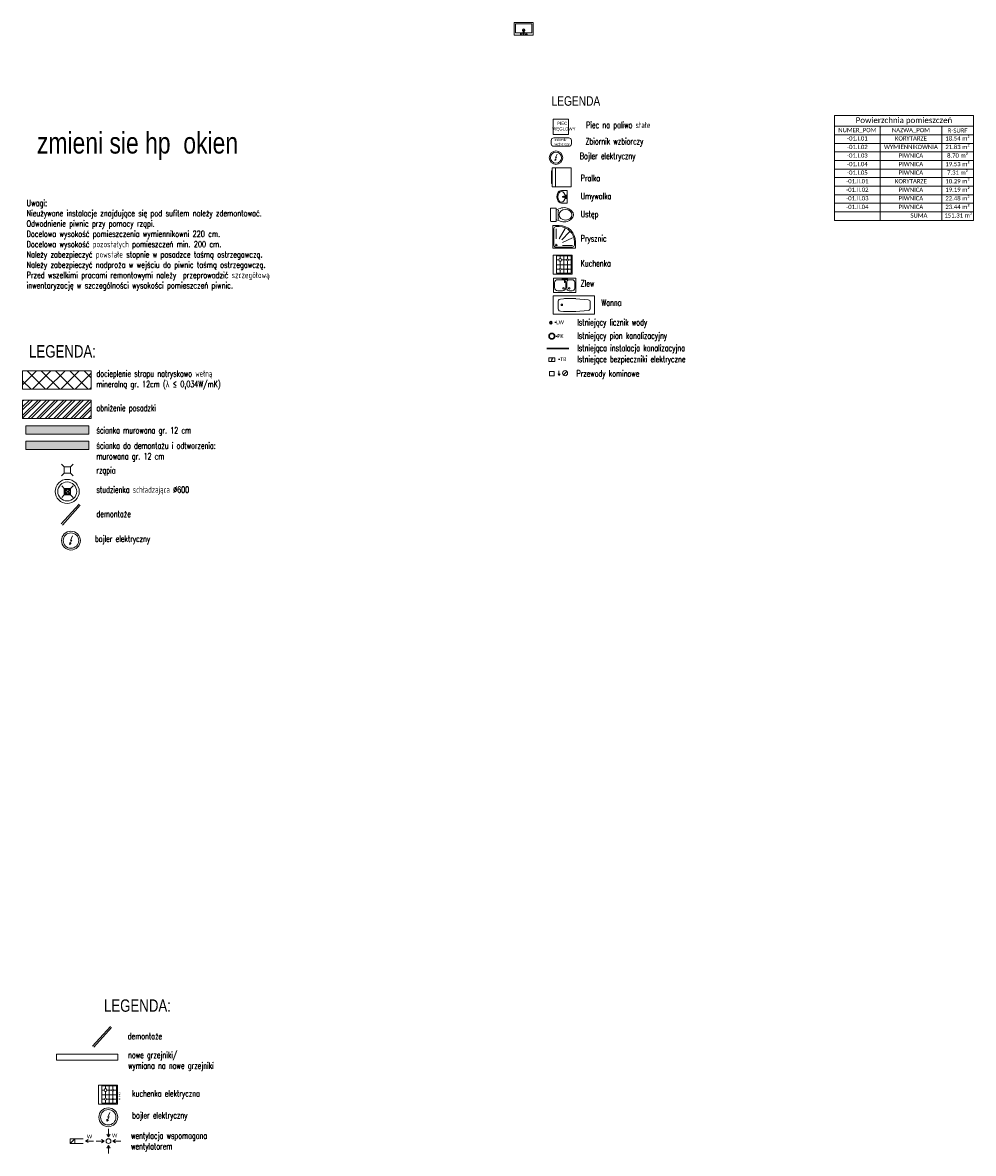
# Model space of a CAD drawing. Header units: millimetres. Extents: x 284606 to 569416, y -192995 to -95103.
# Tile 132 of 178: x 299910 to 302908, y -104305 to -100738. Entities that reach past the tile are written whole.
import ezdxf
from ezdxf import colors
from ezdxf.entities.mleader import LeaderData, LeaderLine
from ezdxf.lldxf.tags import DXFTag
from ezdxf.math import Vec2, Vec3

# ---------------------------------------------------------------- set-up
doc = ezdxf.new("R2010")
doc.units = ezdxf.units.MM
doc.linetypes.add('HIDDEN', pattern=[9.525, 6.35, -3.175])
doc.layers.get('0').update_dxf_attribs({"lineweight": 0})
for name, color, linetype, lineweight in [('!STR_Elewacje 0.05', 8, 'Continuous', 5), ('!STR_Konstrukcja 0.30', 64, 'Continuous', 30), ('!STR_Ocieplenie 0.05', 1, 'Continuous', 5), ('!STR_Opisy 0.09', 8, 'Continuous', 9), ('!STR_Przerywana 0.09', 8, 'HIDDEN', 9), ('!STR_Wymiarowanie', 254, 'Continuous', 9)]:
    doc.layers.add(name, color=color, linetype=linetype, lineweight=lineweight)
doc.layers.add('!STR_Obrysy pomieszczeń', color=215, linetype='Continuous', lineweight=9, plot=False)
for name, color, linetype, lineweight, true_color in [('!STR_Ogrzewanie grzejniki', 7, 'Continuous', 15, 0xd10000), ('!STR_Wentylacja', 7, 'Continuous', 15, 0x3399ff), ('EKO Wyposażenie', 7, 'Continuous', 5, 0x919191), ('IS_Powrót', 5, 'SOLID', 30, 0x0000ff)]:
    doc.layers.add(name, color=color, linetype=linetype, lineweight=lineweight, true_color=true_color)
doc.layers.add('I__KANALIZACJA_SAN', color=7, linetype='KAN_SAN', true_color=0x753b00)
doc.styles.add('1_50', font='txt', dxfattribs={"width": 0.8})
doc.styles.add('EKO CM 1-50', font='calibri.ttf', dxfattribs={"width": 0.8, "height": 12.5})
doc.styles.add('j-romans', font='romans.shx', dxfattribs={"width": 0.7})
doc.styles.get("Standard").update_dxf_attribs({"font": 'calibri.ttf'})
doc.linetypes.add('KAN_SAN', pattern='A,20,-7,["KS",Standard,S=5,R=0,X=-5,Y=-2.5],-6', length=33)
tags = doc.linetypes.add('SOLID', pattern=[10, 10, 0]).pattern_tags.tags
tags[6:7] = [DXFTag(74, 4), DXFTag(75, 0), DXFTag(340, '0'), DXFTag(46, 0.0), DXFTag(50, 0.0), DXFTag(44, 0.0), DXFTag(45, 0.0)]
tags[4:5] = [DXFTag(74, 4), DXFTag(75, 0), DXFTag(340, '0'), DXFTag(46, 0.0), DXFTag(50, 0.0), DXFTag(44, 0.0), DXFTag(45, 0.0)]

# ---------------------------------------------------------------- blocks, each defined once
blk = doc.blocks.new('el. podgrzewacz przepływowy')
at = {"ltscale": 5}
blk.add_lwpolyline([(-17.2, -16.9), (12.8, -16.9), (12.8, -36.9), (-17.2, -36.9), (-17.2, -16.9)], dxfattribs=at)
for points in [[(0.1, -18.8), (-3.6, -27.3), (-0.7, -26.6), (-4.8, -34.7)], [(-2.2, -32.7), (-4.8, -34.7), (-4.7, -31.4)]]:
    blk.add_lwpolyline(points)
blk = doc.blocks.new('*U900')
for p, q in [((0, 60), (60, 60)), ((0, 0), (0, 60)), ((0, 50), (60, 50)), ((60, 0), (60, 60)), ((0, 0), (60, 0))]:
    blk.add_line(p, q)
blk.add_lwpolyline([(50, 60), (50, 62), (10, 62), (10, 60)])
blk = doc.blocks.new('*U260')
at = {"linetype": 'Continuous'}
for p, q in [((-31.3, 27.6), (-31.3, 0)), ((-31.3, 0), (31.3, 0)), ((-4.7, 7.9), (-6.9, 8.3)), ((-4.7, 3.8), (-6.9, 3.4)), ((-1.6, 4.2), (-4.1, 4.2)), ((-1.6, 8.5), (-4, 7.3)), ((-1.6, 4), (-1.6, 20.6)), ((1.2, 2.8), (-0.4, 2.8)), ((0.2, 22.4), (0.6, 22.4)), ((2.4, 20.6), (2.4, 4)), ((4.8, 7.3), (2.4, 8.5)), ((4.8, 4.2), (2.4, 4.2)), ((5.5, 7.9), (7.7, 8.3)), ((5.5, 3.8), (7.7, 3.4)), ((31.3, 27.6), (31.3, 0))]:
    blk.add_line(p, q, dxfattribs=at)
for centre, radius, start, end in [((0.3, 15.9), 2.89, 131.1962, 228.8038), ((0.2, 20.6), 1.8, 90, 180), ((-0.4, 4), 1.2, 180, 270), ((0.6, 20.6), 1.8, 0, 90), ((1.2, 4), 1.2, 270, 0), ((0.3, 15.9), 2.89, 318.1635, 41.8365)]:
    blk.add_arc(centre, radius, start, end, dxfattribs=at)
for centre, major_axis, ratio, start_param, end_param in [((0, 27.6), (31.3, 0), 0.713042, 0, 3.141593), ((0, 27.6), (26.6, 0), 0.662269, 4.803016, 10.93344), ((5.5, 5.8), (0, 2.05), 0.476554, 0, 3.141593), ((7.8, 5.8), (0, 2.47), 0.476554, 5.436764, 10.271199)]:
    blk.add_ellipse(centre, major_axis=major_axis, ratio=ratio, start_param=start_param, end_param=end_param, dxfattribs=at)
at = {"linetype": 'Continuous', "extrusion": (-3.22359e-14, -3.55849e-14, -1)}
blk.add_ellipse((-7.3, 5.8), major_axis=(0, 2.05), ratio=0.476554, dxfattribs=at)
for centre, major_axis, start_param, end_param in [((-7, 5.8), (0, 2.47), 5.436764, 10.271199), ((-4.7, 5.8), (0, 2.05), 0, 3.141593)]:
    blk.add_ellipse(centre, major_axis=major_axis, ratio=0.476554, start_param=start_param, end_param=end_param, dxfattribs=at)
at = {"linetype": 'Continuous'}
blk.add_ellipse((8.1, 5.8), major_axis=(0, 2.05), ratio=0.476554, dxfattribs=at)
blk = doc.blocks.new('*U901')
for p, q in [((-24.4, -13.1), (-24.4, 12.8)), ((-18, 19.3), (-18, -19.3)), ((-16, 21.3), (-2, 21.3)), ((0, -19.3), (0, 19.3)), ((-16, -21.3), (-2, -21.3))]:
    blk.add_line(p, q)
for centre, start, end in [((-26.4, 12.8), 360, 64.5293), ((-16, 19.3), 90, 180), ((-2, 19.3), 360, 90), ((-26.4, -13.1), 294.5682, 360), ((-16, -19.3), 180, 270), ((-2, -19.3), 270, 360)]:
    blk.add_arc(centre, 2, start, end)
blk.add_ellipse((-47.2, -0.1), major_axis=(-20.4, 0), ratio=0.810803)
blk.add_open_spline([(-18, -14.9), (-29.2, -20), (-49.7, -28.9), (-82.8, -0.7), (-50.2, 29.4), (-29.2, 20), (-18, 14.6)], degree=3, knots=[1.212901, 1.212901, 1.212901, 1.212901, 36.090844, 64.924591, 94.904253, 129.876154, 129.876154, 129.876154, 129.876154])
blk = doc.blocks.new('brodzik2')
for p, q in [((-11.8, 85.6), (-25.6, 85.6)), ((-4.6, 11.8), (-4.6, 78.4)), ((-85.6, 25.6), (-85.6, 11.8)), ((-78.4, 4.6), (-11.8, 4.6))]:
    blk.add_line(p, q)
for points in [[(-25.6, 90), (0, 90), (0, 0), (-90, 0), (-90, 25.6)], [(-37.7, 25.3), (-78.3, 48.7)], [(-33.8, 35.8), (-65.4, 66.3)], [(-22.4, 38.2), (-40.9, 77.4)], [(-10.9, 38.9), (-10.9, 78.4)], [(-37.7, 13.6), (-77.2, 13.6)]]:
    blk.add_lwpolyline(points)
blk.add_circle((-13, 13.9), 2.96)
for centre, radius, start, end in [((-25.5, 25.5), 64.5, 90.0764, 179.9683), ((-25.6, 25.6), 60, 90, 180), ((-11.8, 78.4), 7.2, 360, 90), ((-78.4, 11.8), 7.2, 180, 270), ((-11.8, 11.8), 7.2, 270, 0)]:
    blk.add_arc(centre, radius, start, end)
blk = doc.blocks.new('*U902')
for p, q in [((0, 60), (60, 60)), ((0, 0), (0, 60)), ((2.5, 56.5), (57.5, 56.5)), ((2.5, 10), (2.5, 56.5)), ((2.5, 45), (13.5, 45)), ((15.5, 47), (15.5, 56.5)), ((15.5, 25), (15.5, 43)), ((17.5, 45), (41.5, 45)), ((29.2, 10), (29.2, 56.5)), ((44.5, 56.5), (44.5, 48)), ((44.5, 42), (44.5, 26.5)), ((47.5, 45), (57.5, 45)), ((57.5, 56.5), (57.5, 10)), ((60, 60), (60, 5)), ((60, 0), (0, 0)), ((2.5, 33.5), (57.5, 33.5)), ((12.5, 22), (2.5, 22)), ((57.5, 10), (2.5, 10)), ((15.5, 10), (15.5, 19)), ((40, 22), (18.5, 22)), ((44.5, 17.5), (44.5, 10)), ((57.5, 22), (49, 22)), ((60, 5), (60, 5)), ((60, 5), (60, 0))]:
    blk.add_line(p, q)
for centre, radius in [((15.5, 45), 2), ((44.5, 45), 3), ((15.5, 22), 3), ((44.5, 22), 4.5)]:
    blk.add_circle(centre, radius)
blk = doc.blocks.new('*U103')
for p, q in [((-2.1, 79.9), (-181.9, 70.3)), ((-181.9, 70.3), (-177.6, -9.5)), ((-99.8, 62.8), (-153.9, 55)), ((-93, 63.6), (-84.3, 64)), ((-56.2, 65.3), (-84.3, 64)), ((-32.9, 64.4), (-46.3, 65.3)), ((-20.8, 38.9), (-21.6, 53.8)), ((2.1, 0.1), (-2.1, 79.9)), ((-177.6, -9.5), (2.1, 0.1)), ((-162.6, 44.4), (-161.9, 31.3)), ((-161.3, 18.3), (-161.9, 31.3)), ((-96.9, 6.7), (-151.5, 8.7)), ((-89.9, 6.6), (-81.3, 7.2)), ((-53.2, 8.9), (-81.3, 7.2)), ((-30.1, 12.3), (-43.4, 9.9)), ((-20.8, 38.9), (-20, 24))]:
    blk.add_line(p, q)
blk.add_circle((-37.7, 39.1), 3.43)
for centre, radius, start, end in [((-152.5, 44.9), 10.2, 98.2391, 183.0582), ((-91.3, 21.3), 42.4, 92.3418, 101.6861), ((-51.1, 13.2), 52.3, 84.7852, 95.653), ((-32, 54.1), 10.3, 33.0348, 94.5485), ((-38.8, 51.6), 17.4, 6.9775, 27.6922), ((-151.1, 18.9), 10.2, 183.0582, 267.8774), ((-92.7, 48.9), 42.4, 264.4303, 273.7747), ((-53.7, 61.2), 52.3, 270.4635, 281.3312), ((-30.4, 22.5), 10.3, 271.568, 333.0828), ((-37.4, 24.3), 17.4, 338.425, 359.139)]:
    blk.add_arc(centre, radius, start, end)
blk = doc.blocks.new('*U106')
blk.add_lwpolyline([(70, -45), (0, -45), (0, 0), (70, 0)], close=True)
for points in [[(20.6, -4.6), (11.6, -4.6, 0.414214), (3.6, -12.6), (3.6, -31.6, 0.414214), (11.6, -39.6), (20.6, -39.6, 0.414214), (28.6, -31.6), (28.6, -12.6, 0.414214)], [(42, -39.6), (57, -39.6, 0.414214), (67, -29.6), (67, -14.6, 0.414214), (57, -4.6), (42, -4.6, 0.414214), (32, -14.6), (32, -29.6, 0.414214)]]:
    blk.add_lwpolyline(points, format="xyb", close=True)
for centre in [(21.1, -32.1), (38.9, -32.1)]:
    blk.add_circle(centre, 2.54)
blk = doc.blocks.new('*U107')
for p, q in [((-11.1, 2.2), (-11.6, 1.6)), ((-11.6, 1.6), (-7.9, -0.1)), ((-7.6, 0.8), (-11.1, 2.2)), ((-4.9, 7.5), (-4.6, 1.8)), ((-2.9, 8.1), (-4.4, 8)), ((-0.4, 7.7), (-2.4, 7.6)), ((-1.5, -7.8), (-2.4, 7.6)), ((-2.4, 7.6), (-2.2, 5.1)), ((-2.2, 5.1), (-0.2, 5.2)), ((-0.7, -5.3), (-1.2, 5.2)), ((-0.2, 5.2), (-0.4, 7.7)), ((-13.4, -0.7), (-13.4, -1.2)), ((-8, -0.2), (-13.2, -0.5)), ((-13.1, -1.5), (-7.9, -1.2)), ((-4.3, -2.8), (-4, -8)), ((-3.5, -8.5), (-2, -8.4)), ((0.3, -5.2), (-1.7, -5.3)), ((-1.7, -5.3), (-1.5, -7.8)), ((-1.5, -7.8), (0.5, -7.7)), ((0.5, -7.7), (0.3, -5.2))]:
    blk.add_line(p, q)
blk.add_circle((-5.4, -0.5), 2.5)
for centre, radius, start, end in [((-4.4, 7.5), 0.5, 93.0582, 183.0582), ((-2.9, 7.6), 0.5, 3.0582, 93.0582), ((-13.2, -0.7), 0.25, 93.0582, 183.0582), ((-13.2, -1.2), 0.25, 183.0582, 273.0582), ((-3.5, -8), 0.5, 183.0582, 273.0582), ((-2, -7.9), 0.5, 273.0582, 3.0582)]:
    blk.add_arc(centre, radius, start, end)
blk = doc.blocks.new('PIEC KAFLOWY')
at = {"layer": 'EKO Wyposażenie'}
blk.add_lwpolyline([(12.5, -14.8), (73.2, -14.8), (73.2, -75.5), (12.5, -75.5)], close=True, dxfattribs=at)
at = {"layer": 'EKO Wyposażenie', "insert": (33.9, -25.4), "char_height": 19.5, "attachment_point": 1, "style": '1_50'}
blk.add_mtext_dynamic_manual_height_columns('\\pi-5.3249;{\\H0.66667x;PIEC \\P\\pi-25.002;WĘGLOWY}', width=18.247, gutter_width=12.5, heights=[0], dxfattribs=at)
blk = doc.blocks.new('kuchenka elektr')
at = {"color": 62, "true_color": 0x8cb620}
for p, q in [((30, 0), (-30, 0)), ((-30, 0), (-30, -60)), ((30, -5), (30, 0)), ((27.5, -10), (-27.5, -10)), ((-27.5, -10), (-27.5, -56.5)), ((-17.5, -22), (-27.5, -22)), ((-27.5, -33.5), (27.5, -33.5)), ((-14.5, -10), (-14.5, -19)), ((-14.5, -25), (-14.5, -43)), ((10, -22), (-11.5, -22)), ((-0.787, -10), (-0.787, -56.5)), ((14.5, -17.5), (14.5, -10)), ((14.5, -42), (14.5, -26.5)), ((27.5, -22), (19, -22)), ((27.5, -56.5), (27.5, -10)), ((30, -60), (30, -5)), ((30, -5), (30, -5)), ((-30, -60), (30, -60)), ((-27.5, -45), (-16.5, -45)), ((-27.5, -56.5), (27.5, -56.5)), ((-14.5, -47), (-14.5, -56.5)), ((-12.5, -45), (11.5, -45)), ((14.5, -56.5), (14.5, -48)), ((17.5, -45), (27.5, -45))]:
    blk.add_line(p, q, dxfattribs=at)
for centre, radius in [((-14.5, -22), 3), ((14.5, -22), 4.5), ((-14.5, -45), 2), ((14.5, -45), 3)]:
    blk.add_circle(centre, radius, dxfattribs=at)
at = {"color": 62, "true_color": 0x8cb620, "insert": (-17.476, -69.349), "char_height": 6, "width": 828.95486, "attachment_point": 7, "style": 'EKO CM 1-50'}
blk.add_mtext('{\\fArial|b0|i0|c238|p34;ELEKT.}', dxfattribs=at)
blk = doc.blocks.new('nowy bojler ele.')
at = {"color": 62, "true_color": 0x8cb620}
for p, q in [((3.2, 1.7), (-4.5, -11.9)), ((5.2, 15), (-1.9, 0.7)), ((-1.9, 0.7), (3.2, 1.7)), ((-4.5, -11.9), (-4.1, -6.2)), ((-4.5, -11.9), (0.2, -8.7))]:
    blk.add_line(p, q, dxfattribs=at)
for radius in [29.7, 24.3]:
    blk.add_circle((0, 0), radius, dxfattribs=at)
blk = doc.blocks.new('*T1001')
at = {"layer": '!STR_Opisy 0.09', "color": 0, "linetype": 'ByBlock', "lineweight": -2, "ltscale": 1.5, "transparency": 16777216}
for p, q in [((0, 0), (437.7, 0)), ((0, 0), (0, -303.5)), ((437.7, 0), (437.7, -303.5)), ((0, -33.5), (437.7, -33.5)), ((143.8, -33.5), (143.8, -303.5)), ((337.8, -33.5), (337.8, -303.5)), ((0, -60.5), (437.7, -60.5)), ((0, -87.5), (437.7, -87.5)), ((0, -114.5), (437.7, -114.5)), ((0, -141.5), (437.7, -141.5)), ((0, -168.5), (437.7, -168.5)), ((0, -195.5), (437.7, -195.5)), ((0, -222.5), (437.7, -222.5)), ((0, -249.5), (437.7, -249.5)), ((0, -276.5), (437.7, -276.5)), ((0, -303.5), (437.7, -303.5))]:
    blk.add_line(p, q, dxfattribs=at)
at = {"layer": '!STR_Opisy 0.09', "color": 0, "ltscale": 1.5, "transparency": 16777216}
for s, insert, char_height, width, attachment_point in [('Powierzchnia pomieszczeń', (218.9, -16.7), 18, 428.732, 5), ('NUMER_POM', (71.9, -47), 13.5, 134.834, 5), ('-01.I.01', (71.9, -65), 13.5, 134.834, 2), ('NAZWA_POM', (240.8, -47), 13.5, 184.971, 5), ('KORYTARZE', (240.8, -65), 13.5, 184.971, 2), ('18.54 m²', (387.8, -65), 13.5, 90.928, 2), ('R-SURF', (387.8, -47), 13.5, 90.928, 5), ('-01.I.02', (71.9, -92), 13.5, 134.834, 2), ('WYMIENNIKOWNIA', (240.8, -92), 13.5, 184.971, 2), ('21.83 m²', (387.8, -92), 13.5, 90.928, 2), ('-01.I.03', (71.9, -119), 13.5, 134.834, 2), ('PIWNICA', (240.8, -119), 13.5, 184.971, 2), ('8.70 m²', (387.8, -119), 13.5, 90.928, 2), ('-01.I.04', (71.9, -146), 13.5, 134.834, 2), ('-01.I.05', (71.9, -173), 13.5, 134.834, 2), ('PIWNICA', (240.8, -146), 13.5, 184.971, 2), ('PIWNICA', (240.8, -173), 13.5, 184.971, 2), ('19.53 m²', (387.8, -146), 13.5, 90.928, 2), ('7.31 m²', (387.8, -173), 13.5, 90.928, 2), ('-01.II.01', (71.9, -200), 13.5, 134.834, 2), ('KORYTARZE', (240.8, -200), 13.5, 184.971, 2), ('10.29 m²', (387.8, -200), 13.5, 90.928, 2), ('-01.II.02', (71.9, -227), 13.5, 134.834, 2), ('PIWNICA', (240.8, -227), 13.5, 184.971, 2), ('19.19 m²', (387.8, -227), 13.5, 90.928, 2), ('-01.II.03', (71.9, -254), 13.5, 134.834, 2), ('-01.II.04', (71.9, -281), 13.5, 134.834, 2), ('PIWNICA', (240.8, -254), 13.5, 184.971, 2), ('PIWNICA', (240.8, -281), 13.5, 184.971, 2), ('22.48 m²', (387.8, -254), 13.5, 90.928, 2), ('23.44 m²', (387.8, -281), 13.5, 90.928, 2)]:
    blk.add_mtext(s, dxfattribs=dict(at, insert=insert, char_height=char_height, width=width, attachment_point=attachment_point))
blk = doc.blocks.new('studnia w wymiennikowni')
at = {"layer": '!STR_Wymiarowanie', "ltscale": 1.5, "true_color": 0xa3d425}
h = blk.add_hatch(dxfattribs=at)
h.set_pattern_fill('ANSI37', color=62, scale=2, angle=-1e-14)
h.paths.add_polyline_path([(5.2, 27.5), (-10.8, 27.5), (-10.8, 11.5), (5.2, 11.5)])
at = {"layer": '!STR_Wymiarowanie', "color": 62, "ltscale": 1.5, "true_color": 0xa3d425}
for points in [[(-12.8, 29.5), (-21.1, 37.8)], [(7.2, 29.5), (15.5, 37.8)], [(-12.8, 9.5), (-21.1, 1.2)], [(-12.8, 29.5), (-12.8, 9.5), (7.2, 9.5), (7.2, 29.5), (-12.8, 29.5)], [(7.2, 9.5), (15.5, 1.2)]]:
    blk.add_lwpolyline(points, dxfattribs=at)
blk.add_lwpolyline([(-10.8, 27.5), (-10.8, 11.5), (5.2, 11.5), (5.2, 27.5)], close=True, dxfattribs=at)
for radius in [38, 30]:
    blk.add_circle((-3.6, 20.3), radius, dxfattribs=at)
blk = doc.blocks.new('bojler2')
for p, q in [((1.8, -28.1), (-5.1, -40.8)), ((-5.1, -40.8), (-4.8, -35.5)), ((-5.1, -40.8), (-0.8, -37.7)), ((3.5, -15.8), (-2.9, -29.1)), ((-2.9, -29.1), (1.8, -28.1))]:
    blk.add_line(p, q)
for radius in [27.5, 22.5]:
    blk.add_circle((-1.1, -29.7), radius)
blk = doc.blocks.new('zbiornik zbiorczy')
at = {"layer": 'EKO Wyposażenie'}
for p, q in [((0, -5.2), (0, 5.2)), ((8, 13.2), (56.2, 13.2)), ((64.2, 5.2), (64.2, -5.2)), ((56.2, -13.2), (8, -13.2))]:
    blk.add_line(p, q, dxfattribs=at)
for centre, start, end in [((8, 5.2), 90, 180), ((56.2, 5.2), 0, 90), ((8, -5.2), 180, 270), ((56.2, -5.2), 270, 0)]:
    blk.add_arc(centre, 8, start, end, dxfattribs=at)
at = {"layer": 'EKO Wyposażenie', "insert": (10.9, 11.1), "char_height": 8, "attachment_point": 1, "style": '1_50'}
blk.add_mtext_dynamic_manual_height_columns('\\A1;zbiornik \\Pwzbiorczy', width=2231.725, gutter_width=453.6, heights=[120.4], dxfattribs=at)
blk = doc.blocks.new('zlew')
at = {"layer": 'EKO Wyposażenie', "transparency": 33554630}
for p, q in [((-300, 0), (-300, -400)), ((300, 0), (-300, 0)), ((300, 0), (300, -400)), ((-15, -80), (-260, -80)), ((-260, -80), (-260, -360)), ((15, -35), (-15, -35)), ((-15, -35), (-15, -143)), ((15, -35), (15, -143)), ((260, -80), (15, -80)), ((260, -80), (260, -360)), ((300, -400), (-300, -400)), ((260, -360), (-260, -360))]:
    blk.add_line(p, q, dxfattribs=at)
for centre in [(-80, -40), (80, -40)]:
    blk.add_circle(centre, 25, dxfattribs=at)
for centre, radius, start, end in [((0, -166), 40, 112.005, 67.9563), ((0, -166), 30, 119.9724, 59.9724), ((0, -143), 15, 180, 0)]:
    blk.add_arc(centre, radius, start, end, dxfattribs=at)

msp = doc.modelspace()

# ---------------------------------------------------------------- hatches: boundary and pattern name
at = {"layer": '!STR_Ocieplenie 0.05', "lineweight": 5, "ltscale": 0.3, "true_color": 0xa3d425}
h = msp.add_hatch(dxfattribs=at)
h.set_pattern_fill('ANSI37', color=62, scale=10)
h.set_pattern_definition([(45, (-1078.844, 10805.68), (-22.4506403, 22.4506403), []), (135, (-1078.844, 10805.68), (-22.4506403, -22.4506403), [])])
h.paths.add_polyline_path([(300126.2, -101836.7), (299910.4, -101836.7), (299910.4, -101894.7), (300126.2, -101894.7)])
at = {"layer": '!STR_Wymiarowanie', "ltscale": 1.5, "true_color": 0x387fc2}
h = msp.add_hatch(dxfattribs=at)
h.set_pattern_fill('ANSI32', color=145, scale=2)
h.set_pattern_definition([(45, (-1078.844, 2977.052), (-13.4703842, 13.4703842), []), (45, (-1069.863, 2977.052), (-13.4703842, 13.4703842), [])])
h.paths.add_polyline_path([(300126.2, -101928.6), (299910.4, -101928.6), (299910.4, -101986.6), (300126.2, -101986.6)])
at = {"layer": '!STR_Wymiarowanie', "ltscale": 1.5, "true_color": 0xa3d425}
h = msp.add_hatch(color=62, dxfattribs=at)
h.dxf.hatch_style = 1
h.paths.add_polyline_path([(300118.6, -102009.9), (299920.4, -102009.9), (299920.4, -102036.6), (300118.6, -102036.6)])
at = {"layer": '!STR_Wymiarowanie', "ltscale": 1.5, "true_color": 0xb740bf}
h = msp.add_hatch(color=203, dxfattribs=at)
h.dxf.hatch_style = 1
h.paths.add_polyline_path([(300118.6, -102058.2), (299920.4, -102058.2), (299920.4, -102084.9), (300118.6, -102084.9)])

# ---------------------------------------------------------------- linework, layer by layer
at = {"layer": '!STR_Ocieplenie 0.05', "color": 1, "ltscale": 1.5, "true_color": 0xf00000}
for points in [[(300032.1, -102319.6), (300088.2, -102257)], [(300035.8, -102323), (300091.9, -102260.3)], [(300130.9, -103966.7), (300187, -103904.1)], [(300134.6, -103970.1), (300190.7, -103907.4)]]:
    msp.add_lwpolyline(points, dxfattribs=at)
at = {"layer": '!STR_Opisy 0.09', "ltscale": 1.5}
for p, q in [((302470, -101335.1), (302907.7, -101335.1)), ((302470, -101335.1), (302470, -101362.1)), ((302613.8, -101335.1), (302613.8, -101362.1)), ((302807.8, -101335.1), (302807.8, -101362.1)), ((302907.7, -101335.1), (302907.7, -101362.1)), ((302470, -101362.1), (302907.7, -101362.1))]:
    msp.add_line(p, q, dxfattribs=at)
at = {"layer": '!STR_Opisy 0.09', "ltscale": 0.3}
for points in [[(299910.4, -101836.7), (300126.2, -101836.7), (300126.2, -101894.7), (299910.4, -101894.7)], [(299910.4, -101836.7), (300126.2, -101836.7), (300126.2, -101894.7), (299910.4, -101894.7)], [(299910.4, -101928.6), (300126.2, -101928.6), (300126.2, -101986.6), (299910.4, -101986.6)]]:
    msp.add_lwpolyline(points, close=True, dxfattribs=at)
at = {"layer": '!STR_Wentylacja', "ltscale": 1.5}
for p, q in [((301615.7, -101848.8), (301625.6, -101838.9)), ((300060.6, -104273.1), (300074.6, -104259.1)), ((300074.6, -104259.1), (300101.3, -104259.1)), ((300074.6, -104273.1), (300101.3, -104273.1))]:
    msp.add_line(p, q, dxfattribs=at)
for points in [[(301571.7, -101838.2), (301585.7, -101838.2), (301585.7, -101852.2), (301571.7, -101852.2)], [(300060.6, -104273.1), (300074.6, -104273.1), (300074.6, -104259.1), (300060.6, -104259.1)]]:
    msp.add_lwpolyline(points, close=True, dxfattribs=at)
for points in [[(301601.3, -101836.3), (301601.3, -101851.5), (301598.5, -101846.1)], [(301601.3, -101851.5), (301604.6, -101845.8)]]:
    msp.add_lwpolyline(points, dxfattribs=at)
at = {"layer": '!STR_Wentylacja', "ltscale": 1.5, "transparency": 33554472}
for points in [[(300181.1, -104227.5), (300181.1, -104252.5), (300186, -104244.1), (300181.1, -104252.5), (300176.3, -104244.1)], [(300133.8, -104265.9), (300108.7, -104265.9), (300117.1, -104261.1), (300108.7, -104265.9), (300117.1, -104270.8)], [(300142.5, -104266.1), (300167.6, -104266.1), (300159.1, -104261.3), (300167.6, -104266.1), (300159.1, -104271)], [(300181.1, -104304.8), (300181.1, -104279.7), (300186, -104288.1), (300181.1, -104279.7), (300176.3, -104288.1)], [(300219.8, -104266.1), (300194.7, -104266.1), (300203.1, -104261.3), (300194.7, -104266.1), (300203.1, -104271)]]:
    msp.add_lwpolyline(points, dxfattribs=at)
at = {"layer": '!STR_Wentylacja', "ltscale": 1.5}
msp.add_circle((301620.6, -101843.8), 8.01, dxfattribs=at)
at = {"layer": '!STR_Wentylacja', "ltscale": 1.5, "transparency": 33554472}
msp.add_circle((300181.1, -104266.1), 7.5, dxfattribs=at)
at = {"layer": '!STR_Wymiarowanie', "color": 62, "ltscale": 1.5, "true_color": 0xa3d425}
msp.add_lwpolyline([(299920.4, -102009.9), (300118.6, -102009.9), (300118.6, -102036.6), (299920.4, -102036.6)], close=True, dxfattribs=at)
at = {"layer": '!STR_Wymiarowanie', "color": 203, "ltscale": 1.5, "true_color": 0xb740bf}
msp.add_lwpolyline([(299920.4, -102058.2), (300118.6, -102058.2), (300118.6, -102084.9), (299920.4, -102084.9)], close=True, dxfattribs=at)
at = {"layer": '!STR_Wymiarowanie', "color": 62, "ltscale": 1.5, "true_color": 0xa3d425}
for points in [[(300041.1, -102139), (300032.8, -102130.7)], [(300041.1, -102139), (300041.1, -102159.1), (300061.1, -102159.1), (300061.1, -102139), (300041.1, -102139)], [(300061.1, -102139), (300069.4, -102130.7)], [(300041.1, -102159.1), (300032.8, -102167.4)], [(300061.1, -102159.1), (300069.4, -102167.4)]]:
    msp.add_lwpolyline(points, dxfattribs=at)
at = {"color": 62, "true_color": 0xa3d425}
msp.add_lwpolyline([(300210.3, -103991.7), (300210.3, -104010.4), (300017.7, -104010.4), (300017.7, -103991.7)], close=True, dxfattribs=at)
at = {"layer": 'I__KANALIZACJA_SAN', "lineweight": 30}
msp.add_lwpolyline([(301563.3, -101766), (301632, -101766)], dxfattribs=at)
msp.add_circle((301578.8, -101727.1), 8.81, dxfattribs=at)
at = {"layer": 'IS_Powrót'}
msp.add_circle((301575.9, -101684.7), 3.3, dxfattribs=at)

# ---------------------------------------------------------------- block references
at = {"layer": '!STR_Konstrukcja 0.30', "ltscale": 1.5}
msp.add_blockref('zbiornik zbiorczy', (301576.6, -101114.9), dxfattribs=at)
at = {"layer": '!STR_Ogrzewanie grzejniki', "lineweight": 35, "ltscale": 1.5, "xscale": 0.625, "yscale": 0.625, "zscale": 0.625}
msp.add_blockref('el. podgrzewacz przepływowy', (301580.4, -101784.5), dxfattribs=at)
at = {"layer": '!STR_Opisy 0.09'}
msp.add_blockref('studnia w wymiennikowni', (300054.6, -102237.2), dxfattribs=at)
at = {"layer": '!STR_Wentylacja', "transparency": 33554472, "xscale": 0.1, "yscale": 0.1, "zscale": 0.1, "rotation": 180}
msp.add_blockref('zlew', (301490.1, -100778.2), dxfattribs=at)
at = {"layer": '!STR_Wymiarowanie'}
for p in [(300062.8, -102372), (300180.4, -104190.8)]:
    msp.add_blockref('nowy bojler ele.', p, dxfattribs=at)
msp.add_blockref('*T1001', (302470, -101031.6))
at = {"color": 62, "true_color": 0xa3d425, "rotation": 90}
msp.add_blockref('kuchenka elektr', (300149.6, -104119.4), dxfattribs=at)
at = {"layer": 'EKO Wyposażenie'}
for name, p, xscale, yscale, zscale in [('PIEC KAFLOWY', (301572.9, -101030.9), 0.7920000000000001, 0.7920000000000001, 0.7920000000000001), ('bojler2', (301592.6, -101141.3), 0.77, 0.77, 0.77)]:
    msp.add_blockref(name, p, dxfattribs=dict(at, xscale=xscale, yscale=yscale, zscale=zscale))
at = {"layer": 'EKO Wyposażenie', "rotation": 90}
msp.add_blockref('*U900', (301640.1, -101255.9), dxfattribs=at)
at = {"layer": 'EKO Wyposażenie'}
for name, p, xscale, yscale, zscale, rotation in [('*U260', (301626.9, -101287.6), -0.6398441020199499, 0.6398441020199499, 0.6398441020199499, 90), ('brodzik2', (301581.6, -101450.1), 0.8000000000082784, 0.8000000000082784, 0.8000000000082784, 269.9999999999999), ('*U103', (301584.8, -101657.9), -0.7200000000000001, 0.7200000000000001, 0.7200000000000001, 3.058229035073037)]:
    msp.add_blockref(name, p, dxfattribs=dict(at, xscale=xscale, yscale=yscale, zscale=zscale, rotation=rotation))
at = {"layer": 'EKO Wyposażenie', "xscale": -1}
msp.add_blockref('*U901', (301574.7, -101344.3), dxfattribs=at)
for name, p, rotation in [('*U902', (301583.2, -101531.4), 270), ('*U107', (301619.5, -101544.4), 273.0582290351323)]:
    msp.add_blockref(name, p, dxfattribs=dict(at, rotation=rotation))
at = {"layer": 'EKO Wyposażenie', "ltscale": 0.3, "xscale": -1}
msp.add_blockref('*U106', (301654.5, -101544.4), dxfattribs=at)

# ---------------------------------------------------------------- texts
at = {"layer": '!STR_Elewacje 0.05', "ltscale": 0.3, "char_height": 20, "attachment_point": 1, "style": 'j-romans'}
for s, insert, width in [('Piec na paliwo stałe', (301686.9, -101051.1), 524.81), ('Zbiornik wzbiorczy', (301684.8, -101102.7), 524.81), ('Bojler elektryczny', (301667, -101149), 524.81), ('Pralka', (301669.8, -101218.7), 524.81), ('Umywalka', (301669.8, -101275.4), 524.81), ('Ustęp', (301669.8, -101332.1), 524.81), ('Prysznic', (301669.8, -101408.9), 524.81), ('Kuchenka', (301669.8, -101487.5), 524.81), ('Zlew', (301669.8, -101550.9), 524.81), ('Wanna', (301735.2, -101611.4), 524.81), ('Istniejący licznik wody', (301658.9, -101673.7), 524.81), ('Istniejący pion kanalizacyjny', (301658.9, -101715.7), 524.81), ('Istniejąca instalacja kanalizacyjna', (301658.8, -101754.5), 524.81), ('Istniejące bezpieczniki elektryczne', (301658.8, -101789.5), 524.81), ('\\A1;docieplenie stropu natryskowo wełną \\Pmineralną gr. 12cm ({\\fCalibri|b0|i0|c0|p34;λ} ≤ 0,034W/mK)', (300143.2, -101835), 532.395), ('Przewody kominowe', (301656.4, -101834.9), 524.81), ('\\A1;obniżenie posadzki ', (300143.2, -101943.7), 532.395), ('\\A1;ścianka murowana gr. 12 cm', (300143.2, -102014.2), 532.395), ('\\A1;ścianka do demontażu i odtworzenia: \\Pmurowana gr. 12 cm', (300143.2, -102062.5), 532.395), ('\\A1;rząpia', (300143.2, -102140.5), 532.395), ('\\A1;studzienka schładzająca %%C600', (300143.2, -102201.3), 532.395), ('\\A1;demontaże', (300143.2, -102277.9), 532.395), ('\\A1;bojler elektryczny', (300138.3, -102356.1), 524.81), ('\\A1;demontaże', (300241.9, -103925), 532.395), ('\\A1;nowe grzejniki/ \\Pwymiana na nowe grzejniki', (300242.9, -103984.5), 524.81), ('\\A1;kuchenka elektryczna', (300255.8, -104105.8), 524.81), ('\\A1;bojler elektryczny', (300255.8, -104174.9), 524.81), ('\\A1;wentylacja wspomagana \\Pwentylatorem', (300252.2, -104238.7), 524.81)]:
    msp.add_mtext(s, dxfattribs=dict(at, insert=insert, width=width))
at = {"layer": '!STR_Obrysy pomieszczeń', "ltscale": 0.3, "insert": (299955.4, -101083.7), "char_height": 67.5, "attachment_point": 1, "style": '1_50'}
msp.add_mtext_dynamic_manual_height_columns('zmieni sie hp  okien', width=2231.725, gutter_width=453.6, heights=[120.4], dxfattribs=at)
at = {"layer": '!STR_Opisy 0.09', "ltscale": 0.3, "insert": (299922.8, -101297.2), "char_height": 19.5, "width": 797.887, "attachment_point": 1, "style": 'j-romans'}
msp.add_mtext('Uwagi:\\PNieużywane instalacje znajdujące się pod sufitem należy zdemontować.\\POdwodnienie piwnic przy pomocy rząpi.\\PDocelowa wysokość pomieszczenia wymiennikowni 220 cm.\\PDocelowa wysokość pozostałych pomieszczeń min. 200 cm.\\PNależy zabezpieczyć powstałe stopnie w posadzce taśmą ostrzegawczą.\\PNależy zabezpieczyć nadproża w wejściu do piwnic taśmą ostrzegawczą.\\PPrzed wszelkimi pracami remontowymi należy  przeprowadzić szczegółową inwentaryzację w szczególności wysokości pomieszczeń piwnic.', dxfattribs=at)
at = {"layer": '!STR_Opisy 0.09', "ltscale": 1.5, "char_height": 13.5, "attachment_point": 2}
for s, insert, width in [('SUMA', (302736, -101339.6), 134.564), (' 151.31 m²', (302857.8, -101339.6), 90.928)]:
    msp.add_mtext(s, dxfattribs=dict(at, insert=insert, width=width))
at = {"layer": '!STR_Przerywana 0.09', "ltscale": 0.3, "attachment_point": 1, "style": '1_50'}
for s, insert, char_height in [('LEGENDA', (301577.9, -100970.5), 30), ('LEGENDA:', (299930.6, -101755.5), 39), ('LEGENDA:', (300166.9, -103819.1), 39)]:
    msp.add_mtext_dynamic_manual_height_columns(s, width=1526.315, gutter_width=0, heights=[120.4], dxfattribs=dict(at, insert=insert, char_height=char_height))
at = {"layer": '!STR_Wentylacja', "ltscale": 1.5, "transparency": 33554472, "char_height": 12, "attachment_point": 1}
for insert in [(300112.9, -104245.6), (300192.2, -104242.5)]:
    msp.add_mtext('W', dxfattribs=dict(at, insert=insert))

# ---------------------------------------------------------------- leaders
at = {"layer": '!STR_Wymiarowanie', "ltscale": 1.5}
ml = msp.add_multileader_mtext('Standard', dxfattribs=at)
ml.set_content('LW', color=256)
ml.set_leader_properties()
ml.build(insert=Vec2(0, 0))
ml.multileader.update_dxf_attribs({"text_right_attachment_type": 6, "dogleg_length": 0.36})
ctx = ml.context
ctx.base_point, ctx.char_height, ctx.plane_origin = Vec3(301592.4, -101683.5), 12, Vec3(299968.7, -104325)
ctx.right_attachment, ctx.text_align_type = 6, 2
notes = []
notes.append((ctx, [(0, (1, 1, 0), (301592, -101683.5), (1, 0), 0.36, [(0, [(301592.4, -101683.5)], 0, [])])]))
ctx.mtext.insert, ctx.mtext.alignment, ctx.mtext.flow_direction = Vec3(301617, -101677.5), 3, 5
ml = msp.add_multileader_mtext('Standard', dxfattribs=at)
ml.set_content('PK', color=256)
ml.set_leader_properties()
ml.build(insert=Vec2(0, 0))
ml.multileader.update_dxf_attribs({"text_right_attachment_type": 6, "dogleg_length": 0.36})
ctx = ml.context
ctx.base_point, ctx.char_height, ctx.plane_origin = Vec3(301595.7, -101726.8), 12, Vec3(299972, -104331.2)
ctx.right_attachment, ctx.text_align_type = 6, 2
notes.append((ctx, [(0, (1, 1, 0), (301595.3, -101726.8), (1, 0), 0.36, [(0, [(301595.7, -101726.8)], 0, [])])]))
ctx.mtext.insert, ctx.mtext.alignment, ctx.mtext.flow_direction = Vec3(301615.2, -101720.8), 3, 5
ml = msp.add_multileader_mtext('Standard', dxfattribs=at)
ml.set_content('TB', color=256)
ml.set_leader_properties()
ml.build(insert=Vec2(0, 0))
ml.multileader.update_dxf_attribs({"text_right_attachment_type": 6, "dogleg_length": 0.36})
ctx = ml.context
ctx.base_point, ctx.char_height, ctx.plane_origin = Vec3(301604.1, -101799.8), 12, Vec3(299980.4, -104404.2)
ctx.right_attachment, ctx.text_align_type = 6, 2
notes.append((ctx, [(0, (1, 1, 0), (301603.7, -101799.8), (1, 0), 0.36, [(0, [(301604.1, -101799.8)], 0, [])])]))
ctx.mtext.insert, ctx.mtext.alignment, ctx.mtext.flow_direction = Vec3(301624.6, -101793.8), 3, 5
for ctx, leaders in notes:
    for number, flags, end, landing, length, lines in leaders:
        leader = LeaderData()
        leader.index, (leader.has_last_leader_line, leader.has_dogleg_vector, leader.attachment_direction) = number, flags
        leader.last_leader_point, leader.dogleg_vector, leader.dogleg_length = Vec3(end), Vec3(landing), length
        for number, points, colour, breaks in lines:
            line = LeaderLine()
            line.index, line.vertices, line.color, line.breaks = number, Vec3.list(points), colors.encode_raw_color(colour), breaks
            leader.lines.append(line)
        ctx.leaders.append(leader)

doc.saveas('drawing.dxf')
